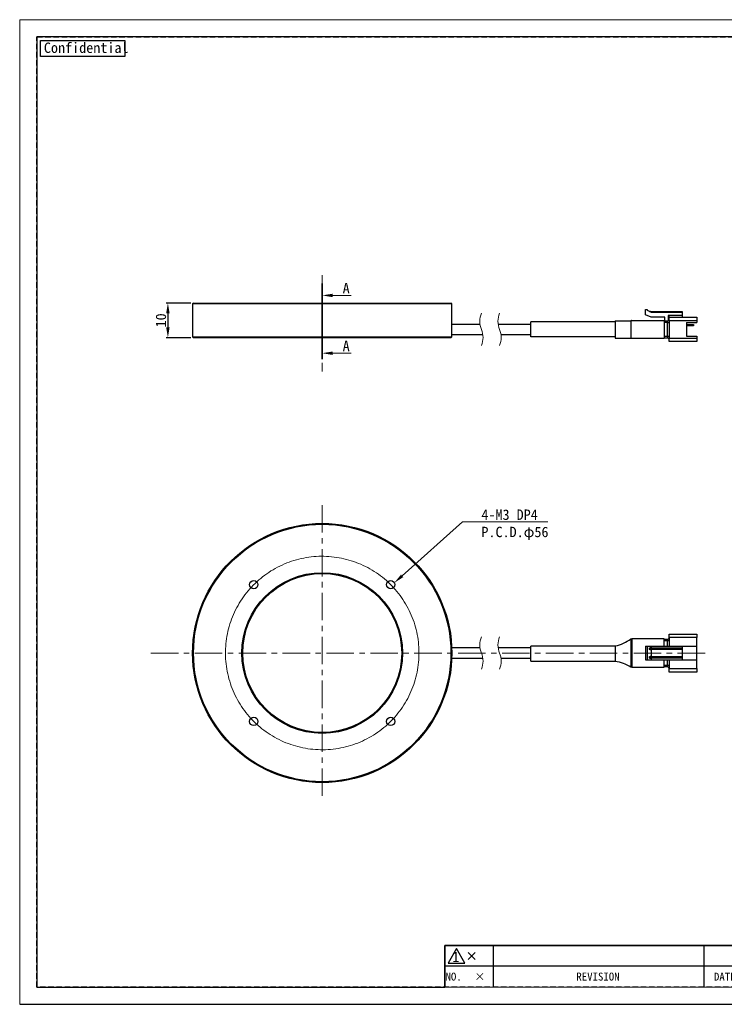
# Model space of a CAD drawing. Header units: millimetres. Extents: x -201 to 202, y 143 to 428.
# Tile 1 of 6: x -201 to 2, y 143 to 428. Entities that reach past the tile are written whole.
import ezdxf
from ezdxf import colors
from ezdxf.entities.mleader import LeaderData, LeaderLine
from ezdxf.enums import TextEntityAlignment as Align
from ezdxf.math import Vec2, Vec3

# ---------------------------------------------------------------- set-up
doc = ezdxf.new("R2010")
doc.units = ezdxf.units.MM
doc.header["$LTSCALE"] = 0.25
doc.linetypes.add('CENTER', pattern=[50.8, 31.75, -6.35, 6.35, -6.35])
doc.linetypes.add('HIDDEN', pattern=[9.525, 6.35, -3.175])
doc.layers.get('0').update_dxf_attribs({"lineweight": 30})
for name, color, linetype, lineweight in [('BASE', 7, 'Continuous', 20), ('CENTRE LINE', 1, 'CENTER', 9), ('DIMENSION', 6, 'Continuous', 9)]:
    doc.layers.add(name, color=color, linetype=linetype, lineweight=lineweight)
doc.layers.add('CABLE 3P', color=7, linetype='Continuous')
doc.layers.add('FORM', color=7, linetype='Continuous')
doc.layers.add('EMPTY LINE', color=252, linetype='Continuous', lineweight=0, plot=False)
doc.styles.add('VS Standard', font='msgothic.ttc', dxfattribs={"height": 3})
doc.styles.add('VS Standard(小)', font='msgothic.ttc', dxfattribs={"height": 2.4})
doc.dimstyles.new('VS Standard x1', dxfattribs={"dimtxt": 3, "dimasz": 3, "dimexe": 0.5, "dimexo": 0.8, "dimgap": 0.5, "dimtad": 3, "dimrnd": 0.0001, "dimzin": 9, "dimdsep": 46, "dimtxsty": 'VS Standard', "dimcen": 0, "dimaunit": 1, "dimadec": 0, "dimazin": 2, "dimtfac": 1, "dimtmove": 0, "dimatfit": 2, "dimfxl": 1, "dimtolj": 1, "dimtzin": 0, "dimarcsym": 0})

# ---------------------------------------------------------------- blocks, each defined once
blk = doc.blocks.new('表題欄金物用_ver2.0.0')
at = {"layer": 'FORM', "color": 0}
for p, q in [((-11, 40.5), (-191, 40.5)), ((-191, 40.5), (-191, 28.5)), ((-110, 28.49), (-110, 40.5)), ((-39, 28.49), (-39, 40.49)), ((-29, 28.49), (-29, 40.49)), ((-11, 28.5), (-11, 40.5)), ((-39, 36.5), (-191, 36.5)), ((-24.54, 35.38), (-24.54, 29.78)), ((-13.42, 34.8), (-20.21, 33.59)), ((-13.42, 32.58), (-13.42, 34.8)), ((-39, 32.5), (-191, 32.5)), ((-27.34, 32.58), (-12.62, 32.58)), ((-20.21, 32.58), (-20.21, 33.59)), ((-20.21, 32.58), (-20.21, 31.57)), ((-13.42, 30.35), (-20.21, 31.57)), ((-13.42, 32.58), (-13.42, 30.35)), ((-11, 28.5), (-191, 28.5)), ((-191, 28.5), (-191, 11)), ((-176, 28.5), (-176, 11)), ((-161, 28.5), (-161, 11)), ((-146, 28.5), (-146, 11)), ((-131, 28.5), (-131, 11)), ((-96, 11), (-96, 28.5)), ((-11, 11), (-11, 28.5)), ((-272, 23), (-286, 23)), ((-286, 23), (-286, 17)), ((-211, 23), (-272, 23)), ((-272, 23), (-272, 17)), ((-211, 23), (-211, 17)), ((-199, 23), (-211, 23)), ((-199, 23), (-199, 17)), ((-191, 23), (-199, 23)), ((-131, 24.12), (-96, 24.12)), ((-279.19, 21), (-277.19, 19)), ((-279.19, 19), (-277.19, 21)), ((-96, 21), (-11, 21)), ((-131, 19.75), (-96, 19.75)), ((-286, 17), (-286, 11)), ((-272, 17), (-286, 17)), ((-272, 17), (-272, 11)), ((-211, 17), (-272, 17)), ((-211, 17), (-211, 11)), ((-199, 17), (-211, 17)), ((-199, 17), (-199, 11)), ((-191, 17), (-199, 17)), ((-96, 15.38), (-131, 15.38)), ((-11, 16), (-96, 16)), ((-191, 11), (-11, 11))]:
    blk.add_line(p, q, dxfattribs=at)
at = {"layer": 'FORM', "color": 0, "linetype": 'HIDDEN', "lineweight": 9}
for p, q in [((-156, 28.49), (-156, 40.49)), ((-75, 28.49), (-75, 40.49)), ((-11, 36.5), (-39, 36.5)), ((-116, 11), (-116, 28.5)), ((-78.5, 11), (-78.5, 28.5)), ((-131, 24.5), (-191, 24.5))]:
    blk.add_line(p, q, dxfattribs=at)
at = {"layer": 'FORM', "color": 0, "lineweight": 15}
blk.add_line((-191, 11), (-286, 11), dxfattribs=at)
at = {"layer": 'FORM', "color": 0}
blk.add_lwpolyline([(-282.58, 22.13), (-285.01, 17.93), (-280.16, 17.93)], close=True, dxfattribs=at)
for radius in [2, 1]:
    blk.add_circle((-24.54, 32.58), radius, dxfattribs=at)
at = {"layer": 'FORM', "color": 0, "attachment_point": 5}
for s, insert, char_height, width, style in [('{\\LMATERIAL}', (-173.5, 38.5), 2.4, 36.5, 'VS Standard(小)'), ('{\\LCHAMFER}   ', (-92.5, 38.5), 2.4, 35, 'VS Standard(小)'), ('{\\LUNIT}', (-34, 38.35), 2, 20, 'VS Standard'), ('{\\LMETHOD} 図法', (-20, 38.35), 2, 20, 'VS Standard'), ('{\\LTREATMENT}', (-173.5, 34.5), 2.4, 36.5, 'VS Standard(小)'), ('{\\LFINISHING}', (-92.5, 34.5), 2.4, 35, 'VS Standard(小)'), ('{\\T0.9;\\LTREATMENT CONTACT}', (-173.5, 30.5), 2, 36.5, 'VS Standard(小)'), ('{\\LDECENTRATION} ', (-92.5, 30.5), 2.4, 35, 'VS Standard(小)'), ('mm', (-34, 32.35), 2.8, 20, 'VS Standard'), ('{\\fＭＳ ゴシック|b0|i0|c128|p49;APPROVED}', (-183.5, 26.5), 2.3, 15, 'VS Standard'), ('{\\fＭＳ ゴシック|b0|i0|c128|p49;CHECKED}', (-168.5, 26.5), 2.3, 15, 'VS Standard'), ('{\\fＭＳ ゴシック|b0|i0|c128|p49;DESIGNED}', (-153.5, 26.5), 2.3, 15, 'VS Standard'), ('{\\fＭＳ ゴシック|b0|i0|c128|p49;DRAWN}', (-138.5, 26.5), 2.3, 15, 'VS Standard'), ('{\\W0.7;\\LTOLERANCE\\l }', (-123.5, 26.31), 1.7, 20, 'VS Standard(小)'), ('{\\LANGLE}', (-123.5, 21.94), 2, 14.9784, 'VS Standard(小)'), ('SCALE', (-123.5, 17.56), 2, 15, 'VS Standard(小)'), ('{\\fＭＳ ゴシック|b0|i0|c128|p49;NAME}', (-87.25, 18.5), 2.4, 15, 'VS Standard(小)'), ('NO.', (-283.44, 14), 2.3, 14, 'VS Standard'), ('\\pxi-3,l4,t4;×^I', (-276.99, 14), 2.3, 14, 'VS Standard'), ('REVISION', (-241.67, 14), 2.3, 46, 'VS Standard'), ('{\\fMS Gothic|b0|i0|c128|p49;DATE}', (-204.99, 14), 2.3, 12, 'VS Standard'), ('NAME', (-195, 14), 2.3, 8, 'VS Standard'), ('{\\fＭＳ ゴシック|b0|i0|c128|p49;DRAW NO.}', (-87.25, 13.5), 2.4, 15, 'VS Standard(小)'), ('{\\fＭＳ ゴシック|b0|i0|c128|p49;DATE}', (-123.5, 13.19), 2, 15, 'VS Standard(小)')]:
    blk.add_mtext(s, dxfattribs=dict(at, insert=insert, char_height=char_height, width=width, style=style))
at = {"layer": 'FORM', "color": 0, "insert": (-87.25, 24.75), "char_height": 2, "width": 16, "attachment_point": 5, "line_spacing_factor": 0.8, "style": 'VS Standard'}
blk.add_mtext('\\pxsm0.9;{\\LREMARK}   ', dxfattribs=at)
at = {"layer": 'FORM', "color": 0, "insert": (-282.79, 19.73), "char_height": 3, "attachment_point": 5, "style": 'VS Standard'}
blk.add_mtext('1', dxfattribs=at)
at = {"layer": 'FORM', "color": 0}
for tag, height, style, p in [('材料', 2.8, 'VS Standard', (-133, 38.5)), ('一般面取', 2.8, 'VS Standard', (-57, 38.5)), ('処理', 2.8, 'VS Standard', (-133, 34.5)), ('仕上', 2.8, 'VS Standard', (-57, 34.5)), ('処理接点', 2.8, 'VS Standard', (-133, 30.5)), ('偏芯', 2.8, 'VS Standard', (-57, 30.5)), ('一般公差', 2.4, 'VS Standard(小)', (-106, 26.31)), ('適用（機種名）', 3.6, 'VS Standard', (-44.75, 24.75)), ('角度', 2.4, 'VS Standard(小)', (-106, 21.94)), ('NAME', 3.5, 'VS Standard', (-44.75, 18.5)), ('SCALE', 2.4, 'VS Standard(小)', (-106, 17.56)), ('DATE', 2.4, 'VS Standard(小)', (-106, 13.19)), ('DRAW_NO.', 3.5, 'VS Standard', (-44.75, 13.5))]:
    blk.add_attdef(tag, text='', height=height, dxfattribs=dict(at, style=style)).set_placement(p, align=Align.MIDDLE_CENTER)
at = {"layer": 'FORM', "color": 0, "style": 'VS Standard'}
for tag, p in [('APPROVED', (-182.5, 15.06)), ('CHECKED', (-167.5, 15.18)), ('DESIGNED', (-152.5, 15.09)), ('DRAWN', (-137.5, 15.23))]:
    blk.add_attdef(tag, text='', height=4.5, dxfattribs=at).set_placement(p, align=Align.BOTTOM_CENTER)
blk = doc.blocks.new('SW_BROKEN_VIEW_1')
at = {"color": 0, "linetype": 'Continuous', "flags": 128}
blk.add_lwpolyline([(0, 0), (-0.22, 0.7), (-0.47, 1.39), (-0.72, 2.08), (-1, 2.75), (-1.3, 3.43), (-1.61, 4.09), (-1.94, 4.74), (-2.29, 5.39), (-2.65, 6.02), (-3.03, 6.65), (-3.43, 7.27), (-3.84, 7.87), (-4.27, 8.47), (-4.71, 9.05), (-5.17, 9.62), (-5.64, 10.18), (-6.13, 10.73), (-6.63, 11.26), (-7.15, 11.78), (-7.68, 12.29), (-8.22, 12.78), (-8.78, 13.26), (-9.35, 13.73), (-9.93, 14.18), (-10.52, 14.61), (-11.12, 15.03), (-11.73, 15.43), (-12.36, 15.81), (-12.99, 16.18), (-13.63, 16.54), (-14.28, 16.87), (-14.94, 17.19), (-15.61, 17.49), (-16.29, 17.77), (-16.97, 18.04), (-17.66, 18.29), (-18.36, 18.52), (-19.06, 18.73), (-19.77, 18.92), (-20.48, 19.1), (-21.19, 19.25), (-21.91, 19.39), (-22.64, 19.51), (-23.36, 19.6), (-24.09, 19.68), (-24.82, 19.75), (-25.56, 19.79), (-26.29, 19.81), (-27.02, 19.81), (-27.75, 19.8), (-28.49, 19.76), (-29.22, 19.71), (-29.95, 19.63), (-30.67, 19.54), (-31.4, 19.43), (-32.12, 19.3), (-32.84, 19.15), (-33.55, 18.98), (-34.26, 18.8), (-34.96, 18.59), (-35.66, 18.37), (-36.35, 18.12), (-37.04, 17.87), (-37.72, 17.59), (-38.39, 17.29), (-39.05, 16.98), (-39.71, 16.65), (-40.35, 16.3), (-40.99, 15.94), (-41.61, 15.56), (-42.23, 15.16), (-42.84, 14.75), (-43.43, 14.32), (-44.02, 13.88), (-44.59, 13.42), (-45.15, 12.95), (-45.69, 12.46), (-46.23, 11.96), (-46.75, 11.44), (-47.25, 10.91), (-47.75, 10.37), (-48.23, 9.81), (-48.69, 9.24), (-49.14, 8.66), (-49.57, 8.07), (-49.99, 7.47), (-50.39, 6.86), (-50.78, 6.23), (-51.15, 5.6), (-51.5, 4.96), (-51.83, 4.31), (-52.15, 3.65), (-52.45, 2.98), (-52.74, 2.3), (-53, 1.62), (-53.25, 0.93), (-53.48, 0.23), (-53.69, -0.47), (-53.88, -1.18), (-54.06, -1.89), (-54.21, -2.6), (-54.35, -3.32), (-54.47, -4.05), (-54.57, -4.77), (-54.65, -5.5), (-54.71, -6.23), (-54.75, -6.97), (-54.77, -7.7), (-54.78, -8.43), (-54.76, -9.16), (-54.72, -9.9), (-54.67, -10.63), (-54.6, -11.36), (-54.5, -12.08), (-54.39, -12.81), (-54.26, -13.53), (-54.11, -14.25), (-53.94, -14.96), (-53.76, -15.67), (-53.55, -16.37), (-53.33, -17.07), (-53.09, -17.76), (-52.83, -18.45), (-52.55, -19.13), (-52.26, -19.8), (-51.94, -20.46), (-51.61, -21.12), (-51.27, -21.76), (-50.9, -22.4), (-50.52, -23.02), (-50.13, -23.64), (-49.71, -24.25), (-49.28, -24.84), (-48.84, -25.42), (-48.38, -26), (-47.91, -26.56), (-47.42, -27.1), (-46.92, -27.64), (-46.4, -28.16), (-45.87, -28.66), (-45.33, -29.16), (-44.77, -29.64), (-44.21, -30.1), (-43.63, -30.55), (-43.04, -30.98), (-42.43, -31.4), (-41.82, -31.8), (-41.2, -32.19), (-40.56, -32.56), (-39.92, -32.91), (-39.27, -33.24), (-38.61, -33.56), (-37.94, -33.86), (-37.27, -34.15), (-36.58, -34.41), (-35.89, -34.66), (-35.2, -34.89), (-34.49, -35.1), (-33.79, -35.29), (-33.08, -35.47), (-32.36, -35.62), (-31.64, -35.76), (-30.92, -35.88), (-30.19, -35.98), (-29.46, -36.06), (-28.73, -36.12), (-28, -36.16), (-27.27, -36.18), (-26.53, -36.19), (-25.8, -36.17), (-25.07, -36.13), (-24.34, -36.08), (-23.61, -36.01), (-22.88, -35.91), (-22.16, -35.8), (-21.43, -35.67), (-20.72, -35.52), (-20, -35.35), (-19.29, -35.17), (-18.59, -34.96), (-17.89, -34.74), (-17.2, -34.5), (-16.51, -34.24), (-15.84, -33.96), (-15.17, -33.67), (-14.5, -33.35), (-13.85, -33.02), (-13.2, -32.68), (-12.57, -32.31), (-11.94, -31.93), (-11.32, -31.54), (-10.72, -31.12), (-10.12, -30.69), (-9.54, -30.25), (-8.97, -29.79), (-8.41, -29.32), (-7.86, -28.83), (-7.33, -28.33), (-6.81, -27.81), (-6.3, -27.28), (-5.81, -26.74), (-5.33, -26.18), (-4.86, -25.62), (-4.41, -25.04), (-3.98, -24.45), (-3.56, -23.84), (-3.16, -23.23), (-2.78, -22.61), (-2.41, -21.97), (-2.05, -21.33), (-1.72, -20.68), (-1.4, -20.02), (-1.1, -19.35), (-0.82, -18.68), (-0.55, -17.99), (-0.3, -17.3), (-0.07, -16.61), (0.14, -15.9), (0.33, -15.2), (0.51, -14.49), (0.66, -13.77), (0.8, -13.05), (0.92, -12.33), (1.01, -11.6), (1.09, -10.87), (1.16, -10.14), (1.2, -9.41), (1.22, -8.68), (1.22, -7.94), (1.21, -7.21), (1.17, -6.48), (1.12, -5.75), (1.04, -5.02), (0.95, -4.29), (0.84, -3.57), (0.71, -2.84), (0.56, -2.13), (0.39, -1.41), (0.21, -0.7), (0, 0)], dxfattribs=at)
blk = doc.blocks.new('*D114')
at = {"layer": 'Defpoints', "color": 0}
for p in [(-151.21, 345.71), (-158.62, 335.71), (-151.21, 335.71)]:
    blk.add_point(p, dxfattribs=at)
at = {"layer": 'DIMENSION', "color": 0, "lineweight": -2}
for p, q in [((-152.01, 345.71), (-159.12, 345.71)), ((-158.62, 342.71), (-158.62, 338.71)), ((-152.01, 335.71), (-159.12, 335.71))]:
    blk.add_line(p, q, dxfattribs=at)
at = {"layer": 'DIMENSION', "color": 0}
for points in [[(-158.12, 342.71), (-159.12, 342.71), (-158.62, 345.71)], [(-159.12, 338.71), (-158.12, 338.71), (-158.62, 335.71)]]:
    blk.add_solid(points, dxfattribs=at)
at = {"layer": 'DIMENSION', "color": 0, "insert": (-160.62, 340.71), "char_height": 3, "attachment_point": 5, "rotation": 90, "style": 'VS Standard'}
blk.add_mtext('\\A1;10', dxfattribs=at)

msp = doc.modelspace()

# ---------------------------------------------------------------- linework, layer by layer
at = {"color": 7, "linetype": 'Continuous', "lineweight": 25}
for p, q in [((-76.459, 335.957), (-76.459, 336.507)), ((-113.527, 335.707), (-114.391, 335.707)), ((-113.527, 335.707), (-114.391, 335.707))]:
    msp.add_line(p, q, dxfattribs=at)
msp.add_open_spline([(-151.207, 335.707), (-151.211, 335.711), (-151.216, 335.716), (-151.236, 335.734), (-151.234, 335.732), (-151.234, 335.732)], degree=3, knots=[0, 0, 0, 0, 0.7338555, 0.9928421, 1, 1, 1, 1], dxfattribs=at)
at = {"layer": 'BASE', "lineweight": 25}
for p, q in [((-151.209, 345.707), (-151.459, 345.457)), ((-151.459, 345.457), (-151.459, 335.957)), ((-76.459, 345.457), (-151.459, 345.457)), ((-151.209, 345.707), (-76.709, 345.707)), ((-76.459, 345.457), (-76.709, 345.707)), ((-76.459, 336.232), (-76.459, 345.457)), ((-151.459, 335.957), (-151.234, 335.732)), ((-151.459, 335.957), (-76.459, 335.957)), ((-114.391, 335.707), (-151.207, 335.707)), ((-76.937, 335.707), (-113.527, 335.707)), ((-76.709, 335.707), (-76.937, 335.707)), ((-76.709, 335.707), (-76.459, 335.957))]:
    msp.add_line(p, q, dxfattribs=at)
for centre, radius in [((-113.959, 244.431), 37.5), ((-113.959, 244.431), 37.25), ((-113.959, 244.431), 23.25), ((-113.959, 244.431), 23), ((-133.758, 264.23), 1.2), ((-94.16, 264.23), 1.2), ((-133.758, 224.632), 1.2), ((-94.16, 224.632), 1.2)]:
    msp.add_circle(centre, radius, dxfattribs=at)
at = {"layer": 'CABLE 3P', "lineweight": 25}
for p, q in [((-20.453, 342.357), (-20.453, 343.857)), ((-20.453, 343.857), (-19.953, 343.857)), ((-18.817, 341.607), (-20.453, 342.357)), ((-19.953, 343.857), (-19.953, 343.628)), ((-19.953, 343.628), (-18.817, 343.107)), ((-19.232, 343.307), (-9.917, 343.307)), ((-18.817, 343.107), (-9.817, 343.107)), ((-18.795, 343.207), (-18.577, 343.107)), ((-9.817, 343.207), (-18.795, 343.207)), ((-9.817, 342.107), (-13.817, 342.107)), ((-13.817, 342.107), (-13.817, 340.674)), ((-13.567, 341.607), (-13.567, 342.107)), ((-9.817, 343.207), (-9.817, 343.107)), ((-9.817, 343.107), (-9.817, 342.107)), ((-9.817, 342.107), (-9.817, 341.607)), ((-76.463, 339.607), (-68.311, 339.607)), ((-63.054, 339.607), (-53.567, 339.607)), ((-53.567, 335.907), (-53.567, 340.307)), ((-29.167, 340.307), (-53.567, 340.307)), ((-29.167, 340.607), (-29.167, 335.607)), ((-29.167, 340.607), (-24.667, 340.607)), ((-24.667, 340.607), (-24.667, 335.607)), ((-24.355, 340.657), (-15.067, 340.657)), ((-14.817, 341.607), (-18.817, 341.607)), ((-15.067, 340.657), (-15.067, 335.557)), ((-15.067, 340.607), (-14.067, 340.607)), ((-14.067, 340.107), (-15.067, 340.107)), ((-14.817, 340.607), (-14.817, 341.607)), ((-14.067, 340.607), (-14.067, 340.107)), ((-14.067, 340.107), (-13.567, 340.107)), ((-14.067, 336.107), (-14.067, 340.107)), ((-13.567, 341.607), (-5.567, 341.607)), ((-13.567, 340.607), (-13.567, 341.607)), ((-5.567, 340.607), (-13.567, 340.607)), ((-13.567, 340.607), (-13.567, 335.607)), ((-8.567, 340.107), (-5.567, 340.107)), ((-8.567, 340.107), (-8.567, 336.107)), ((-8.567, 339.557), (-6.808, 339.557)), ((-6.767, 339.457), (-8.567, 339.457)), ((-8.567, 339.257), (-6.767, 339.257)), ((-6.808, 339.157), (-8.567, 339.157)), ((-6.808, 339.557), (-6.658, 339.557)), ((-6.658, 339.157), (-6.808, 339.157)), ((-6.567, 339.457), (-6.767, 339.457)), ((-6.767, 339.257), (-6.767, 339.457)), ((-6.767, 339.257), (-6.567, 339.257)), ((-6.567, 339.533), (-6.567, 339.457)), ((-6.567, 339.457), (-6.567, 339.257)), ((-6.567, 339.257), (-6.567, 339.18)), ((-5.567, 341.607), (-5.567, 340.607)), ((-5.567, 340.607), (-5.567, 340.107)), ((-76.459, 336.607), (-67.492, 336.607)), ((-62.235, 336.607), (-53.567, 336.607)), ((-29.167, 335.907), (-53.567, 335.907)), ((-29.167, 335.607), (-24.667, 335.607)), ((-24.667, 335.607), (-24.667, 335.557)), ((-24.667, 335.557), (-15.067, 335.557)), ((-15.067, 336.107), (-14.067, 336.107)), ((-14.067, 335.607), (-15.067, 335.607)), ((-14.067, 336.107), (-13.567, 336.107)), ((-14.067, 336.107), (-14.067, 335.607)), ((-13.567, 335.607), (-5.567, 335.607)), ((-13.567, 334.607), (-13.567, 335.607)), ((-5.567, 334.607), (-13.567, 334.607)), ((-8.567, 336.107), (-5.567, 336.107)), ((-5.567, 336.107), (-5.567, 335.607)), ((-5.567, 335.607), (-5.567, 334.607)), ((-24.667, 248.531), (-24.667, 240.331)), ((-24.667, 248.531), (-24.355, 248.531)), ((-24.355, 248.531), (-24.355, 240.331)), ((-15.067, 248.531), (-24.355, 248.531)), ((-15.067, 246.431), (-15.067, 248.531)), ((-15.067, 248.431), (-14.067, 248.431)), ((-14.067, 248.431), (-14.067, 247.931)), ((-13.567, 249.931), (-5.567, 249.931)), ((-13.567, 248.931), (-13.567, 249.931)), ((-5.567, 248.931), (-13.567, 248.931)), ((-13.567, 248.931), (-13.567, 246.431)), ((-5.567, 249.931), (-5.567, 248.931)), ((-5.567, 246.431), (-5.567, 248.931)), ((-68.311, 245.931), (-76.489, 245.931)), ((-53.567, 245.931), (-63.054, 245.931)), ((-29.167, 246.431), (-53.567, 246.431)), ((-53.567, 244.231), (-53.567, 246.431)), ((-29.167, 246.481), (-29.167, 241.981)), ((-20.453, 246.431), (-20.453, 242.431)), ((-20.453, 246.431), (-19.953, 246.431)), ((-19.953, 246.431), (-19.953, 242.431)), ((-19.953, 246.431), (-18.817, 246.431)), ((-19.273, 245.531), (-19.273, 245.831)), ((-19.273, 245.831), (-19.232, 245.831)), ((-19.273, 245.531), (-19.232, 245.531)), ((-19.232, 245.831), (-19.232, 245.531)), ((-9.917, 245.831), (-19.232, 245.831)), ((-19.232, 245.531), (-9.917, 245.531)), ((-18.837, 246.031), (-18.817, 246.031)), ((-18.817, 245.331), (-18.837, 245.331)), ((-18.817, 246.431), (-18.817, 246.031)), ((-18.817, 246.431), (-9.817, 246.431)), ((-18.817, 245.331), (-18.817, 243.531)), ((-18.795, 245.931), (-9.817, 245.931)), ((-9.817, 245.431), (-18.795, 245.431)), ((-14.067, 247.931), (-15.067, 247.931)), ((-13.567, 247.931), (-14.067, 247.931)), ((-14.067, 246.431), (-14.067, 247.931)), ((-9.917, 245.531), (-9.917, 245.831)), ((-9.817, 246.431), (-9.817, 245.931)), ((-9.817, 246.431), (-5.567, 246.431)), ((-9.817, 245.931), (-9.817, 245.431)), ((-9.817, 245.431), (-9.817, 243.431)), ((-5.567, 242.431), (-5.567, 246.431)), ((-76.489, 242.931), (-67.492, 242.931)), ((-62.235, 242.931), (-53.567, 242.931)), ((-53.567, 242.031), (-53.567, 244.231)), ((-20.453, 242.431), (-19.953, 242.431)), ((-19.953, 242.431), (-18.817, 242.431)), ((-19.273, 243.031), (-19.273, 243.331)), ((-19.273, 243.331), (-19.232, 243.331)), ((-19.273, 243.031), (-19.232, 243.031)), ((-19.232, 243.331), (-19.232, 243.031)), ((-9.917, 243.331), (-19.232, 243.331)), ((-19.232, 243.031), (-9.917, 243.031)), ((-18.837, 243.531), (-18.817, 243.531)), ((-18.817, 242.831), (-18.837, 242.831)), ((-18.817, 242.831), (-18.817, 242.431)), ((-18.817, 242.431), (-9.817, 242.431)), ((-18.795, 243.431), (-9.817, 243.431)), ((-9.817, 242.931), (-18.795, 242.931)), ((-15.067, 240.331), (-15.067, 242.431)), ((-14.067, 240.931), (-14.067, 242.431)), ((-13.567, 242.431), (-13.567, 239.931)), ((-9.917, 243.031), (-9.917, 243.331)), ((-9.817, 243.431), (-9.817, 242.931)), ((-9.817, 242.931), (-9.817, 242.431)), ((-9.817, 242.431), (-5.567, 242.431)), ((-5.567, 239.931), (-5.567, 242.431)), ((-53.567, 242.031), (-29.167, 242.031)), ((-24.355, 240.331), (-24.667, 240.331)), ((-24.355, 240.331), (-15.067, 240.331)), ((-15.067, 240.931), (-14.067, 240.931)), ((-14.067, 240.431), (-15.067, 240.431)), ((-14.067, 240.931), (-13.567, 240.931)), ((-14.067, 240.931), (-14.067, 240.431)), ((-13.567, 239.931), (-5.567, 239.931)), ((-13.567, 238.931), (-13.567, 239.931)), ((-5.567, 239.931), (-5.567, 238.931)), ((-5.567, 238.931), (-13.567, 238.931))]:
    msp.add_line(p, q, dxfattribs=at)
at = {"layer": 'CABLE 3P', "lineweight": 25, "flags": 128}
for points in [[(-18.837, 343.116), (-18.836, 343.118), (-18.834, 343.123), (-18.83, 343.131), (-18.825, 343.142), (-18.818, 343.156), (-18.811, 343.172), (-18.803, 343.189), (-18.795, 343.207)], [(-18.837, 246.031), (-18.836, 246.012), (-18.834, 245.993), (-18.83, 245.976), (-18.825, 245.961), (-18.818, 245.948), (-18.811, 245.939), (-18.803, 245.933), (-18.795, 245.931)], [(-18.837, 245.331), (-18.836, 245.351), (-18.834, 245.37), (-18.83, 245.387), (-18.825, 245.402), (-18.818, 245.414), (-18.811, 245.424), (-18.803, 245.429), (-18.795, 245.431)], [(-9.917, 245.831), (-9.876, 245.872), (-9.84, 245.909), (-9.827, 245.921), (-9.819, 245.929), (-9.817, 245.931)], [(-9.917, 245.531), (-9.876, 245.49), (-9.84, 245.454), (-9.827, 245.441), (-9.819, 245.434), (-9.817, 245.431)], [(-18.837, 243.531), (-18.836, 243.512), (-18.834, 243.493), (-18.83, 243.476), (-18.825, 243.461), (-18.818, 243.448), (-18.811, 243.439), (-18.803, 243.433), (-18.795, 243.431)], [(-18.837, 242.831), (-18.836, 242.851), (-18.834, 242.87), (-18.83, 242.887), (-18.825, 242.902), (-18.818, 242.914), (-18.811, 242.924), (-18.803, 242.929), (-18.795, 242.931)], [(-9.917, 243.331), (-9.876, 243.372), (-9.84, 243.409), (-9.827, 243.421), (-9.819, 243.429), (-9.817, 243.431)], [(-9.917, 243.031), (-9.876, 242.99), (-9.84, 242.954), (-9.827, 242.941), (-9.819, 242.934), (-9.817, 242.931)]]:
    msp.add_lwpolyline(points, dxfattribs=at)
at = {"layer": 'CABLE 3P', "lineweight": 25}
for centre, radius, start, end in [((-24.355, 339.657), 1, 90.00039, 108.19469), ((-14.067, 341.107), 0.5, 270.00028, 359.99961), ((-14.067, 335.107), 0.5, 0.00037, 89.99979), ((-31.785, 258.192), 12, 282.60161, 306.38218), ((-14.067, 248.931), 0.5, 270.00021, 359.99963), ((-30.965, 230.117), 12, 58.34392, 81.38349), ((-14.067, 239.931), 0.5, 0.00037, 89.99979)]:
    msp.add_arc(centre, radius, start, end, dxfattribs=at)
for points, knots in [([(-18.795, 343.207), (-18.898, 343.23), (-19.033, 343.261), (-19.176, 343.294), (-19.218, 343.304), (-19.228, 343.306), (-19.231, 343.307), (-19.231, 343.307), (-19.232, 343.307)], [0, 0, 0, 0, 0.70709943, 0.92682475, 0.981727, 0.99543435, 0.99885887, 1, 1, 1, 1]), ([(-9.917, 343.307), (-9.903, 343.305), (-9.873, 343.301), (-9.843, 343.277), (-9.826, 343.251), (-9.818, 343.229), (-9.817, 343.214), (-9.817, 343.207)], [0, 0, 0, 0, 0.2699264, 0.5617503, 0.7149143, 0.8620607, 1, 1, 1, 1]), ([(-6.808, 339.557), (-6.802, 339.554), (-6.786, 339.548), (-6.776, 339.52), (-6.768, 339.489), (-6.767, 339.468), (-6.767, 339.457)], [0, 0, 0, 0, 0.1673128, 0.4415259, 0.7180019, 1, 1, 1, 1]), ([(-6.767, 339.257), (-6.767, 339.248), (-6.768, 339.229), (-6.773, 339.203), (-6.781, 339.18), (-6.792, 339.162), (-6.804, 339.158), (-6.808, 339.157)], [0, 0, 0, 0, 0.2378384, 0.4768883, 0.6884416, 0.8747988, 1, 1, 1, 1]), ([(-6.658, 339.557), (-6.64, 339.556), (-6.608, 339.553), (-6.579, 339.539), (-6.567, 339.533)], [0, 0, 0, 0, 0.5755408, 1, 1, 1, 1]), ([(-6.567, 339.18), (-6.583, 339.173), (-6.612, 339.159), (-6.644, 339.157), (-6.658, 339.157)], [0, 0, 0, 0, 0.5460274, 1, 1, 1, 1]), ([(-19.273, 245.831), (-19.273, 245.839), (-19.271, 245.856), (-19.26, 245.882), (-19.239, 245.912), (-19.2, 245.944), (-19.073, 246.014), (-18.944, 246.024), (-18.837, 246.031)], [0, 0, 0, 0, 0.0471934, 0.0990721, 0.1580164, 0.263091, 0.3895782, 1, 1, 1, 1]), ([(-18.837, 245.331), (-18.944, 245.339), (-19.073, 245.348), (-19.2, 245.418), (-19.239, 245.451), (-19.26, 245.481), (-19.271, 245.506), (-19.273, 245.523), (-19.273, 245.531)], [0, 0, 0, 0, 0.6104219, 0.7369092, 0.8419836, 0.9009281, 0.9528066, 1, 1, 1, 1]), ([(-19.232, 245.831), (-19.231, 245.833), (-19.231, 245.836), (-19.229, 245.843), (-19.22, 245.856), (-19.18, 245.883), (-19.036, 245.923), (-18.899, 245.928), (-18.795, 245.931)], [0, 0, 0, 0, 0.0101236, 0.0207456, 0.0448183, 0.110359, 0.3298603, 1, 1, 1, 1]), ([(-18.795, 245.431), (-18.899, 245.435), (-19.036, 245.44), (-19.18, 245.48), (-19.22, 245.507), (-19.229, 245.52), (-19.231, 245.526), (-19.231, 245.53), (-19.232, 245.531)], [0, 0, 0, 0, 0.6701423, 0.8896467, 0.9551867, 0.9792577, 0.9898781, 1, 1, 1, 1]), ([(-18.817, 246.031), (-18.817, 246.027), (-18.816, 246.019), (-18.81, 246.006), (-18.798, 245.991), (-18.777, 245.975), (-18.706, 245.939), (-18.635, 245.935), (-18.577, 245.931)], [0, 0, 0, 0, 0.0438744, 0.0927143, 0.1492872, 0.2523799, 0.3787606, 1, 1, 1, 1]), ([(-18.577, 245.431), (-18.635, 245.428), (-18.706, 245.423), (-18.777, 245.388), (-18.798, 245.372), (-18.81, 245.357), (-18.816, 245.344), (-18.817, 245.335), (-18.817, 245.331)], [0, 0, 0, 0, 0.6212394, 0.74762, 0.8507128, 0.9072855, 0.9561256, 1, 1, 1, 1]), ([(-19.273, 243.331), (-19.273, 243.339), (-19.271, 243.356), (-19.26, 243.382), (-19.239, 243.412), (-19.2, 243.444), (-19.073, 243.514), (-18.944, 243.524), (-18.837, 243.531)], [0, 0, 0, 0, 0.0471934, 0.0990719, 0.1580164, 0.2630908, 0.3895781, 1, 1, 1, 1]), ([(-18.837, 242.831), (-18.944, 242.839), (-19.073, 242.848), (-19.2, 242.918), (-19.239, 242.951), (-19.26, 242.981), (-19.271, 243.006), (-19.273, 243.023), (-19.273, 243.031)], [0, 0, 0, 0, 0.6104218, 0.736909, 0.8419836, 0.9009279, 0.9528066, 1, 1, 1, 1]), ([(-19.232, 243.331), (-19.231, 243.333), (-19.231, 243.336), (-19.229, 243.343), (-19.22, 243.356), (-19.18, 243.383), (-19.036, 243.423), (-18.899, 243.428), (-18.795, 243.431)], [0, 0, 0, 0, 0.0101236, 0.0207454, 0.0448182, 0.1103588, 0.3298602, 1, 1, 1, 1]), ([(-18.795, 242.931), (-18.899, 242.935), (-19.036, 242.94), (-19.18, 242.98), (-19.22, 243.007), (-19.229, 243.02), (-19.231, 243.026), (-19.231, 243.03), (-19.232, 243.031)], [0, 0, 0, 0, 0.6701422, 0.88964663, 0.95518666, 0.97925746, 0.98987788, 1, 1, 1, 1]), ([(-18.817, 243.531), (-18.817, 243.527), (-18.816, 243.519), (-18.81, 243.506), (-18.798, 243.491), (-18.777, 243.475), (-18.706, 243.439), (-18.635, 243.435), (-18.577, 243.431)], [0, 0, 0, 0, 0.0438744, 0.0927145, 0.1492872, 0.25238, 0.3787606, 1, 1, 1, 1]), ([(-18.577, 242.931), (-18.635, 242.928), (-18.706, 242.923), (-18.777, 242.888), (-18.798, 242.872), (-18.81, 242.857), (-18.816, 242.844), (-18.817, 242.835), (-18.817, 242.831)], [0, 0, 0, 0, 0.6212394, 0.7476201, 0.8507128, 0.9072857, 0.9561256, 1, 1, 1, 1])]:
    msp.add_open_spline(points, degree=3, knots=knots, dxfattribs=at)
at = {"layer": 'CENTRE LINE'}
for p, q in [((-113.959, 353.836), (-113.959, 325.962)), ((-113.959, 287.233), (-113.959, 201.629)), ((-163.532, 244.431), (-1.649, 244.431))]:
    msp.add_line(p, q, dxfattribs=at)
at = {"layer": 'DIMENSION', "lineweight": 35}
msp.add_line((-113.959, 351.345), (-113.959, 329.47), dxfattribs=at)
at = {"layer": 'DIMENSION', "color": 1, "lineweight": 18}
for centre, start, end in [((-62.292, 340.444), 157.38014, 202.61986), ((-57.034, 340.444), 157.38014, 202.61986), ((-73.512, 335.769), 337.38014, 22.61986), ((-68.254, 335.769), 337.38014, 22.61986), ((-62.292, 246.769), 157.38014, 202.61986), ((-57.034, 246.769), 157.38014, 202.61986), ((-73.512, 242.094), 337.38014, 22.61986), ((-68.254, 242.094), 337.38014, 22.61986)]:
    msp.add_arc(centre, 6.078, start, end, dxfattribs=at)
at = {"layer": 'EMPTY LINE'}
for p, q in [((-201.5, 427.75), (-201.5, 142.75)), ((201.5, 427.75), (-201.5, 427.75))]:
    msp.add_line(p, q, dxfattribs=at)
at = {"layer": 'FORM'}
msp.add_line((-201.5, 142.75), (201.5, 142.75), dxfattribs=at)
at = {"layer": 'FORM', "linetype": 'HIDDEN'}
msp.add_lwpolyline([(-196.5, 422.75), (196.5, 422.75), (196.5, 147.75), (-196.5, 147.75)], close=True, dxfattribs=at)
at = {"layer": 'FORM'}
msp.add_lwpolyline([(-196.5, 422.75), (-196.5, 147.75), (-78.5, 147.75), (-78.5, 159.75), (16.5, 159.75), (16.5, 177.25), (196.5, 177.25), (196.5, 422.75), (-196.5, 422.75)], close=True, dxfattribs=at)
at = {"layer": 'FORM', "lineweight": 30}
msp.add_lwpolyline([(-195.5, 421.75), (-171.109, 421.75), (-171.109, 417.088), (-195.5, 417.088)], close=True, dxfattribs=at)

# ---------------------------------------------------------------- block references
at = {"layer": 'CENTRE LINE'}
msp.add_blockref('SW_BROKEN_VIEW_1', (-87.183, 252.618), dxfattribs=at)
at = {"layer": 'FORM'}
ref = msp.add_blockref('表題欄金物用_ver2.0.0', (207.5, 136.75), dxfattribs=at)
ref.add_attrib('材料', '-', dxfattribs={"layer": 'EMPTY LINE', "color": 0, "height": 2.8, "style": 'VS Standard'}).set_placement((74.5, 175.25), align=Align.MIDDLE_CENTER)
ref.add_attrib('処理', '-', dxfattribs={"color": 0, "height": 2.8, "style": 'VS Standard'}).set_placement((74.5, 171.25), align=Align.MIDDLE_CENTER)
ref.add_attrib('処理接点', '-', dxfattribs={"color": 0, "height": 2.8, "style": 'VS Standard'}).set_placement((74.5, 167.25), align=Align.MIDDLE_CENTER)
ref.add_attrib('一般面取', '-', dxfattribs={"color": 0, "height": 2.8, "style": 'VS Standard'}).set_placement((150.5, 175.247), align=Align.MIDDLE_CENTER)
ref.add_attrib('仕上', '-', dxfattribs={"color": 0, "height": 2.8, "style": 'VS Standard'}).set_placement((150.5, 171.247), align=Align.MIDDLE_CENTER)
ref.add_attrib('偏芯', '-', dxfattribs={"color": 0, "height": 2.8, "style": 'VS Standard'}).set_placement((150.5, 167.247), align=Align.MIDDLE_CENTER)
ref.add_attrib('一般公差', '-', dxfattribs={"color": 0, "height": 2.4, "style": 'VS Standard(小)'}).set_placement((101.5, 163.062), align=Align.MIDDLE_CENTER)
ref.add_attrib('角度', '-', dxfattribs={"color": 0, "height": 2.4, "style": 'VS Standard(小)'}).set_placement((101.5, 158.688), align=Align.MIDDLE_CENTER)
ref.add_attrib('SCALE', '1 / 1', dxfattribs={"color": 0, "height": 2.4, "style": 'VS Standard(小)'}).set_placement((101.5, 154.312), align=Align.MIDDLE_CENTER)
ref.add_attrib('DATE', '2020/5/25', dxfattribs={"color": 0, "height": 2.4, "style": 'VS Standard(小)'}).set_placement((101.5, 149.938), align=Align.MIDDLE_CENTER)
ref.add_attrib('適用（機種名）', 'DRAWING', dxfattribs={"color": 0, "height": 3.6, "style": 'VS Standard'}).set_placement((162.75, 161.5), align=Align.MIDDLE_CENTER)
ref.add_attrib('NAME', 'VHR-7546', dxfattribs={"color": 0, "height": 3.5, "style": 'VS Standard'}).set_placement((162.75, 155.25), align=Align.MIDDLE_CENTER)
ref.add_attrib('DRAW_NO.', 'L1114A-A00100', dxfattribs={"color": 0, "height": 3.5, "style": 'VS Standard'}).set_placement((162.75, 150.25), align=Align.MIDDLE_CENTER)
ref.add_attrib('DESIGNED', 'Benson', dxfattribs={"color": 0, "height": 3.5, "style": 'VS Standard'}).set_placement((55, 151.841), align=Align.BOTTOM_CENTER)
ref.add_attrib('DRAWN', 'Benson', dxfattribs={"color": 0, "height": 3.5, "style": 'VS Standard'}).set_placement((70, 151.985), align=Align.BOTTOM_CENTER)
ref.add_attrib('CHECKED', 'Lee', dxfattribs={"color": 0, "height": 4.5, "style": 'VS Standard'}).set_placement((40, 151.927), align=Align.BOTTOM_CENTER)
ref.add_attrib('APPROVED', 'Lee', dxfattribs={"color": 0, "height": 4.5, "style": 'VS Standard'}).set_placement((25, 151.812), align=Align.BOTTOM_CENTER)

# ---------------------------------------------------------------- texts
at = {"layer": 'FORM', "lineweight": 30, "insert": (-194.506, 421.139), "char_height": 3, "attachment_point": 1, "style": 'VS Standard'}
msp.add_mtext_dynamic_manual_height_columns('Confidential', width=3, gutter_width=15, heights=[0], dxfattribs=at)

# ---------------------------------------------------------------- dimensions: what is measured, and where the dimension line sits
at = {"layer": 'DIMENSION'}
dim = msp.add_linear_dim(base=(-158.62, 335.707), p1=(-151.209, 345.707), p2=(-151.207, 335.707), angle=90, dimstyle='VS Standard x1', dxfattribs=at)
dim.commit()
dim.dimension.update_dxf_attribs({"geometry": '*D114', "text_midpoint": (-160.621, 340.707)})

# ---------------------------------------------------------------- leaders
ml = msp.add_multileader_mtext('Standard', dxfattribs=at)
ml.set_content('A', color=256, style='VS Standard')
ml.set_leader_properties(color=256, linetype='ByLayer', lineweight=-1)
ml.build(insert=Vec2(0, 0))
ml.multileader.update_dxf_attribs({"has_dogleg": 0, "text_left_attachment_type": 6, "text_right_attachment_type": 6, "dogleg_length": 0.36, "arrow_head_size": 3})
ctx = ml.context
ctx.base_point, ctx.char_height, ctx.arrow_head_size, ctx.landing_gap_size, ctx.plane_origin = Vec3(-109.553, 347.923), 3, 3, 1.5, Vec3(-196.5, 143.908)
ctx.left_attachment, ctx.right_attachment = 6, 6
notes = []
notes.append((ctx, [(0, (1, 1, 0), (-109.913, 347.923), (1, 0), 0.36, [(0, [(-113.959, 347.947), (-107.335, 347.923)], 0, [])])]))
ctx.mtext.insert = Vec3(-108.053, 351.523)
ml = msp.add_multileader_mtext('Standard', dxfattribs=at)
ml.set_content('A', color=256, style='VS Standard')
ml.set_leader_properties(color=256, linetype='ByLayer', lineweight=-1)
ml.build(insert=Vec2(0, 0))
ml.multileader.update_dxf_attribs({"has_dogleg": 0, "text_left_attachment_type": 6, "text_right_attachment_type": 6, "dogleg_length": 0.36, "arrow_head_size": 3})
ctx = ml.context
ctx.base_point, ctx.char_height, ctx.arrow_head_size, ctx.landing_gap_size, ctx.plane_origin = Vec3(-109.553, 331.198), 3, 3, 1.5, Vec3(-196.5, 127.183)
ctx.left_attachment, ctx.right_attachment = 6, 6
notes.append((ctx, [(0, (1, 1, 0), (-109.913, 331.198), (1, 0), 0.36, [(0, [(-113.959, 331.222), (-107.335, 331.198)], 0, [])])]))
ctx.mtext.insert = Vec3(-108.053, 334.798)
ml = msp.add_multileader_mtext('Standard', dxfattribs=at)
ml.set_content('4-M3 DP4\\PP.C.D.{\\A1;φ}56', color=1, style='VS Standard')
ml.set_leader_properties(color=256, linetype='ByLayer', lineweight=-1)
ml.build(insert=Vec2(0, 0))
ml.multileader.update_dxf_attribs({"has_dogleg": 0, "text_left_attachment_type": 6, "text_right_attachment_type": 6, "dogleg_length": 0.36, "arrow_head_size": 3})
ctx = ml.context
ctx.base_point, ctx.char_height, ctx.arrow_head_size, ctx.landing_gap_size, ctx.plane_origin = Vec3(-69.415, 282.375), 3, 3, 1.5, Vec3(-196.5, 123.914)
ctx.left_attachment, ctx.right_attachment = 6, 6
notes.append((ctx, [(0, (1, 1, 0), (-69.775, 282.375), (1, 0), 0.36, [(0, [(-93.086, 264.766), (-73.336, 282.375)], 0, [])])]))
ctx.mtext.insert = Vec3(-67.915, 285.975)
for ctx, leaders in notes:
    for number, flags, end, landing, length, lines in leaders:
        leader = LeaderData()
        leader.index, (leader.has_last_leader_line, leader.has_dogleg_vector, leader.attachment_direction) = number, flags
        leader.last_leader_point, leader.dogleg_vector, leader.dogleg_length = Vec3(end), Vec3(landing), length
        for number, points, colour, breaks in lines:
            line = LeaderLine()
            line.index, line.vertices, line.color, line.breaks = number, Vec3.list(points), colors.encode_raw_color(colour), breaks
            leader.lines.append(line)
        ctx.leaders.append(leader)

doc.saveas('drawing.dxf')
